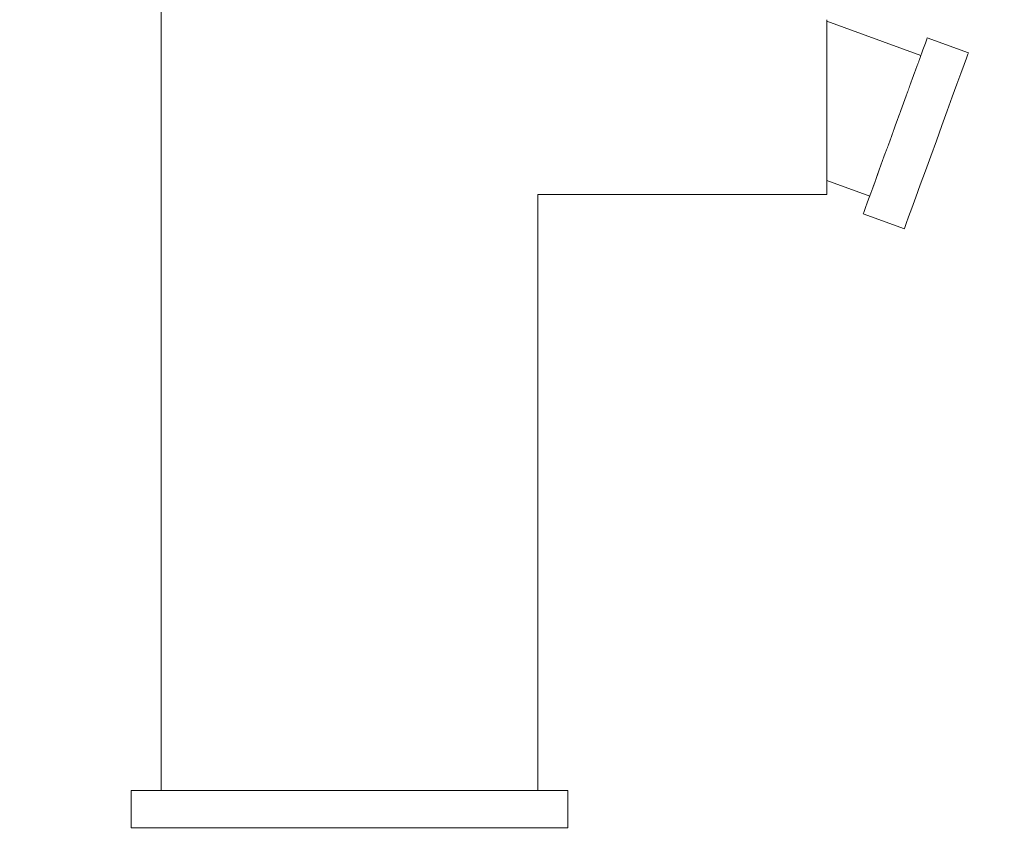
# Model space of a CAD drawing. Header units: millimetres. Extents: x 58537 to 97688, y -8921 to 14216.
# Tile 95 of 189: x 68588 to 68699, y 851 to 942. Entities that reach past the tile are written whole.
import ezdxf

# ---------------------------------------------------------------- set-up
doc = ezdxf.new("R2010")
doc.units = ezdxf.units.MM
doc.header["$MEASUREMENT"] = 0
doc.linetypes.add('Wipeout_Contour', pattern=[1000, 0, -1000])
doc.layers.add('Nowe_A-Armatura', color=7, linetype='Continuous')
doc.layers.add('Nowe_A-Wymiary-Zewnętrzne', color=7, linetype='Continuous')
doc.layers.add('Nowe_A-Armatura_Nr_pióra__2', color=8, linetype='Continuous', lineweight=13)
doc.layers.add('Nowe_A-Wymiary-Zewnętrzne_Nr_pióra__46', color=5, linetype='Continuous', lineweight=15)
doc.layers.add('Nowe_A-Wymiary-Zewnętrzne_Nr_pióra__45', color=7, linetype='Continuous', lineweight=15, true_color=0x40a5ff)
doc.layers.add('Nowe_A-Wymiary-Zewnętrzne_Nr_pióra__85', color=7, linetype='Continuous', lineweight=13, true_color=0x80c2ff)
doc.styles.add('STYL_AUTOMATYCZNY_2', font='arial.ttf')
doc.dimstyles.new('STYL_AUTOMATYCZNY__1', dxfattribs={"dimtxt": 125, "dimasz": 47.5, "dimexe": 0.18, "dimexo": 20, "dimgap": 0, "dimtad": 1, "dimdec": 1, "dimlfac": 0.1, "dimzin": 0, "dimdsep": 46, "dimtxsty": 'STYL_AUTOMATYCZNY_2', "dimblk": 'ARROWHEAD_11', "dimblk1": 'ARROWHEAD_11', "dimblk2": 'ARROWHEAD_11', "dimcen": 0.09, "dimclrd": 256, "dimclre": 256, "dimclrt": 5, "dimadec": 1, "dimazin": 0, "dimtfac": 1, "dimtdec": 4, "dimtmove": 0, "dimatfit": 3, "dimfxl": 0, "dimtolj": 1, "dimtzin": 0, "dimarcsym": 0})

# ---------------------------------------------------------------- blocks, each defined once
blk = doc.blocks.new('ElemPrzekroju_385')
at = {"color": 254, "linetype": 'Wipeout_Contour', "lineweight": 0, "ltscale": 411911.522493}
blk.add_wipeout([(68644.95, 949), (68644.95, 940.11), (68645.08, 940.59), (68645.49, 941.64), (68645.91, 942.38), (68645.91, 949)], dxfattribs=at).dxf.layer = 'Nowe_A-Armatura'
at = {"color": 254, "linetype": 'Wipeout_Contour', "lineweight": 0, "ltscale": 274764.837745}
blk.add_wipeout([(68682.73, 919.87), (68687.34, 918.2), (68687.39, 918.35), (68682.79, 920.02)], dxfattribs=at).dxf.layer = 'Nowe_A-Armatura'
at = {"color": 254, "linetype": 'Wipeout_Contour', "lineweight": 0, "ltscale": 274618.815708}
blk.add_wipeout([(68649.59, 851), (68649.59, 855.2), (68649.22, 855.2), (68649.22, 851)], dxfattribs=at).dxf.layer = 'Nowe_A-Armatura'
at = {"color": 254, "linetype": 'Wipeout_Contour', "lineweight": 0, "ltscale": 274765.286786}
blk.add_wipeout([(68682.79, 920.02), (68687.39, 918.35), (68687.55, 918.79), (68682.95, 920.47)], dxfattribs=at).dxf.layer = 'Nowe_A-Armatura'
at = {"color": 254, "linetype": 'Wipeout_Contour', "lineweight": 0, "ltscale": 274615.860874}
blk.add_wipeout([(68649.22, 851), (68649.22, 855.2), (68648.11, 855.2), (68648.11, 851)], dxfattribs=at).dxf.layer = 'Nowe_A-Armatura'
at = {"layer": 'Nowe_A-Armatura_Nr_pióra__2', "color": 8, "linetype": 'Continuous', "lineweight": 13}
for p, q in [((68649.59, 855.2), (68649.22, 855.2)), ((68649.59, 851), (68649.59, 855.2)), ((68649.59, 851), (68649.22, 851))]:
    blk.add_line(p, q, dxfattribs=at)
at = {"color": 254, "linetype": 'Wipeout_Contour', "lineweight": 0, "ltscale": 274766.171239}
blk.add_wipeout([(68682.95, 920.47), (68687.55, 918.79), (68687.82, 919.52), (68683.21, 921.2)], dxfattribs=at).dxf.layer = 'Nowe_A-Armatura'
at = {"color": 254, "linetype": 'Wipeout_Contour', "lineweight": 0, "ltscale": 274610.040989}
blk.add_wipeout([(68646.31, 855.2), (68646.31, 851), (68648.11, 851), (68648.11, 855.2)], dxfattribs=at).dxf.layer = 'Nowe_A-Armatura'
at = {"layer": 'Nowe_A-Armatura_Nr_pióra__2', "color": 8, "linetype": 'Continuous', "lineweight": 13}
for p, q in [((68687.34, 918.2), (68687.39, 918.35)), ((68687.39, 918.35), (68687.55, 918.79)), ((68649.22, 855.2), (68648.11, 855.2)), ((68649.22, 851), (68648.11, 851))]:
    blk.add_line(p, q, dxfattribs=at)
at = {"color": 254, "linetype": 'Wipeout_Contour', "lineweight": 0, "ltscale": 274601.532885}
blk.add_wipeout([(68646.31, 851), (68646.31, 855.2), (68643.86, 855.2), (68643.86, 851)], dxfattribs=at).dxf.layer = 'Nowe_A-Armatura'
at = {"layer": 'Nowe_A-Armatura_Nr_pióra__2', "color": 8, "linetype": 'Continuous', "lineweight": 13}
blk.add_line((68648.11, 851), (68646.31, 851), dxfattribs=at)
at = {"color": 254, "linetype": 'Wipeout_Contour', "lineweight": 0, "ltscale": 343259.590089}
blk.add_wipeout([(68646.07, 922.21), (68645.91, 922.7), (68645.91, 855.2), (68646.23, 855.2), (68646.23, 922.05)], dxfattribs=at).dxf.layer = 'Nowe_A-Armatura'
at = {"color": 254, "linetype": 'Wipeout_Contour', "lineweight": 0, "ltscale": 274590.595077}
blk.add_wipeout([(68643.86, 851), (68643.86, 855.2), (68640.84, 855.2), (68640.84, 851)], dxfattribs=at).dxf.layer = 'Nowe_A-Armatura'
at = {"layer": 'Nowe_A-Armatura_Nr_pióra__2', "color": 8, "linetype": 'Continuous', "lineweight": 13}
blk.add_line((68646.31, 851), (68643.86, 851), dxfattribs=at)
at = {"color": 254, "linetype": 'Wipeout_Contour', "lineweight": 0, "ltscale": 411908.139043}
blk.add_wipeout([(68644.95, 924.99), (68644.95, 855.2), (68645.91, 855.2), (68645.91, 922.72), (68645.49, 923.46), (68645.08, 924.51)], dxfattribs=at).dxf.layer = 'Nowe_A-Armatura'
at = {"color": 254, "linetype": 'Wipeout_Contour', "lineweight": 0, "ltscale": 274577.559906}
blk.add_wipeout([(68640.84, 851), (68640.84, 855.2), (68637.34, 855.2), (68637.34, 851)], dxfattribs=at).dxf.layer = 'Nowe_A-Armatura'
at = {"layer": 'Nowe_A-Armatura_Nr_pióra__2', "color": 8, "linetype": 'Continuous', "lineweight": 13}
for p, q in [((68648.11, 855.2), (68646.31, 855.2)), ((68643.86, 851), (68640.84, 851))]:
    blk.add_line(p, q, dxfattribs=at)
at = {"color": 254, "linetype": 'Wipeout_Contour', "lineweight": 0, "ltscale": 1029755.847911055}
blk.add_wipeout([(68643.4, 949), (68643.4, 855.2), (68644.95, 855.2), (68644.95, 924.99), (68644.58, 925.8), (68644.09, 927.3), (68643.73, 928.96), (68643.5, 930.73), (68643.43, 932.55), (68643.5, 934.37), (68643.73, 936.14), (68644.09, 937.8), (68644.58, 939.3), (68644.95, 940.11), (68644.95, 949)], dxfattribs=at).dxf.layer = 'Nowe_A-Armatura'
at = {"color": 254, "linetype": 'Wipeout_Contour', "lineweight": 0, "ltscale": 274674.340721}
blk.add_wipeout([(68646.07, 922.21), (68646.23, 922.05), (68678.64, 922.05), (68678.64, 922.21)], dxfattribs=at).dxf.layer = 'Nowe_A-Armatura'
at = {"color": 254, "linetype": 'Wipeout_Contour', "lineweight": 0, "ltscale": 274562.823439}
blk.add_wipeout([(68637.34, 851), (68637.34, 855.2), (68633.47, 855.2), (68633.47, 851)], dxfattribs=at).dxf.layer = 'Nowe_A-Armatura'
at = {"layer": 'Nowe_A-Armatura_Nr_pióra__2', "color": 8, "linetype": 'Continuous', "lineweight": 13}
blk.add_line((68640.84, 851), (68637.34, 851), dxfattribs=at)
at = {"color": 254, "linetype": 'Wipeout_Contour', "lineweight": 0, "ltscale": 274593.135826}
blk.add_wipeout([(68643.4, 855.2), (68643.4, 949), (68641.28, 949), (68641.28, 855.2)], dxfattribs=at).dxf.layer = 'Nowe_A-Armatura'
at = {"color": 254, "linetype": 'Wipeout_Contour', "lineweight": 0, "ltscale": 274674.04393}
blk.add_wipeout([(68678.64, 922.68), (68645.92, 922.68), (68646.07, 922.21), (68678.64, 922.21)], dxfattribs=at).dxf.layer = 'Nowe_A-Armatura'
at = {"color": 254, "linetype": 'Wipeout_Contour', "lineweight": 0, "ltscale": 274546.833434}
blk.add_wipeout([(68633.47, 851), (68633.47, 855.2), (68629.34, 855.2), (68629.34, 851)], dxfattribs=at).dxf.layer = 'Nowe_A-Armatura'
at = {"layer": 'Nowe_A-Armatura_Nr_pióra__2', "color": 8, "linetype": 'Continuous', "lineweight": 13}
for p, q in [((68646.23, 855.2), (68646.23, 922.05)), ((68646.31, 855.2), (68643.86, 855.2)), ((68637.34, 851), (68633.47, 851))]:
    blk.add_line(p, q, dxfattribs=at)
at = {"color": 254, "linetype": 'Wipeout_Contour', "lineweight": 0, "ltscale": 274583.698149}
blk.add_wipeout([(68641.28, 855.2), (68641.28, 949), (68638.68, 949), (68638.68, 855.2)], dxfattribs=at).dxf.layer = 'Nowe_A-Armatura'
at = {"color": 254, "linetype": 'Wipeout_Contour', "lineweight": 0, "ltscale": 411978.665384}
blk.add_wipeout([(68645.49, 923.46), (68645.91, 922.72), (68645.91, 922.7), (68645.92, 922.68), (68678.64, 922.68), (68678.64, 923.46)], dxfattribs=at).dxf.layer = 'Nowe_A-Armatura'
at = {"color": 254, "linetype": 'Wipeout_Contour', "lineweight": 0, "ltscale": 274530.075742}
blk.add_wipeout([(68629.34, 851), (68629.34, 855.2), (68625.09, 855.2), (68625.09, 851)], dxfattribs=at).dxf.layer = 'Nowe_A-Armatura'
at = {"layer": 'Nowe_A-Armatura_Nr_pióra__2', "color": 8, "linetype": 'Continuous', "lineweight": 13}
for p, q in [((68643.86, 855.2), (68640.84, 855.2)), ((68633.47, 851), (68629.34, 851))]:
    blk.add_line(p, q, dxfattribs=at)
at = {"color": 254, "linetype": 'Wipeout_Contour', "lineweight": 0, "ltscale": 274572.450764}
blk.add_wipeout([(68638.68, 855.2), (68638.68, 949), (68635.66, 949), (68635.66, 855.2)], dxfattribs=at).dxf.layer = 'Nowe_A-Armatura'
at = {"color": 254, "linetype": 'Wipeout_Contour', "lineweight": 0, "ltscale": 274672.702623}
blk.add_wipeout([(68678.64, 924.51), (68645.08, 924.51), (68645.49, 923.46), (68678.64, 923.46)], dxfattribs=at).dxf.layer = 'Nowe_A-Armatura'
at = {"color": 254, "linetype": 'Wipeout_Contour', "lineweight": 0, "ltscale": 274513.059535}
blk.add_wipeout([(68625.09, 851), (68625.09, 855.2), (68620.84, 855.2), (68620.84, 851)], dxfattribs=at).dxf.layer = 'Nowe_A-Armatura'
at = {"layer": 'Nowe_A-Armatura_Nr_pióra__2', "color": 8, "linetype": 'Continuous', "lineweight": 13}
for p, q in [((68640.84, 855.2), (68637.34, 855.2)), ((68629.34, 851), (68625.09, 851))]:
    blk.add_line(p, q, dxfattribs=at)
at = {"color": 254, "linetype": 'Wipeout_Contour', "lineweight": 0, "ltscale": 274559.735417}
blk.add_wipeout([(68635.66, 855.2), (68635.66, 949), (68632.32, 949), (68632.32, 855.2)], dxfattribs=at).dxf.layer = 'Nowe_A-Armatura'
at = {"color": 254, "linetype": 'Wipeout_Contour', "lineweight": 0, "ltscale": 343323.526588}
blk.add_wipeout([(68678.64, 925.8), (68644.58, 925.8), (68644.95, 924.99), (68645.08, 924.51), (68678.64, 924.51)], dxfattribs=at).dxf.layer = 'Nowe_A-Armatura'
at = {"color": 254, "linetype": 'Wipeout_Contour', "lineweight": 0, "ltscale": 274749.024957}
blk.add_wipeout([(68678.64, 923.6), (68683.45, 921.85), (68683.49, 921.97), (68678.64, 923.73)], dxfattribs=at).dxf.layer = 'Nowe_A-Armatura'
at = {"color": 254, "linetype": 'Wipeout_Contour', "lineweight": 0, "ltscale": 274496.301843}
blk.add_wipeout([(68620.84, 851), (68620.84, 855.2), (68616.71, 855.2), (68616.71, 851)], dxfattribs=at).dxf.layer = 'Nowe_A-Armatura'
at = {"layer": 'Nowe_A-Armatura_Nr_pióra__2', "color": 8, "linetype": 'Continuous', "lineweight": 13}
for p, q in [((68637.34, 855.2), (68633.47, 855.2)), ((68625.09, 851), (68620.84, 851))]:
    blk.add_line(p, q, dxfattribs=at)
at = {"color": 254, "linetype": 'Wipeout_Contour', "lineweight": 0, "ltscale": 274545.938457}
blk.add_wipeout([(68632.32, 855.2), (68632.32, 949), (68628.76, 949), (68628.76, 855.2)], dxfattribs=at).dxf.layer = 'Nowe_A-Armatura'
at = {"color": 254, "linetype": 'Wipeout_Contour', "lineweight": 0, "ltscale": 274670.931649}
blk.add_wipeout([(68644.09, 927.3), (68644.58, 925.8), (68678.64, 925.8), (68678.64, 927.3)], dxfattribs=at).dxf.layer = 'Nowe_A-Armatura'
at = {"color": 254, "linetype": 'Wipeout_Contour', "lineweight": 0, "ltscale": 274749.228667}
blk.add_wipeout([(68678.64, 923.73), (68683.49, 921.97), (68683.62, 922.32), (68678.64, 924.14)], dxfattribs=at).dxf.layer = 'Nowe_A-Armatura'
at = {"color": 254, "linetype": 'Wipeout_Contour', "lineweight": 0, "ltscale": 274480.31184}
blk.add_wipeout([(68616.71, 851), (68616.71, 855.2), (68612.84, 855.2), (68612.84, 851)], dxfattribs=at).dxf.layer = 'Nowe_A-Armatura'
at = {"layer": 'Nowe_A-Armatura_Nr_pióra__2', "color": 8, "linetype": 'Continuous', "lineweight": 13}
for p, q in [((68633.47, 855.2), (68629.34, 855.2)), ((68620.84, 851), (68616.71, 851))]:
    blk.add_line(p, q, dxfattribs=at)
at = {"color": 254, "linetype": 'Wipeout_Contour', "lineweight": 0, "ltscale": 274531.479097}
blk.add_wipeout([(68628.76, 855.2), (68628.76, 949), (68625.09, 949), (68625.09, 855.2)], dxfattribs=at).dxf.layer = 'Nowe_A-Armatura'
at = {"color": 254, "linetype": 'Wipeout_Contour', "lineweight": 0, "ltscale": 274670.170642}
blk.add_wipeout([(68643.73, 928.96), (68644.09, 927.3), (68678.64, 927.3), (68678.64, 928.96)], dxfattribs=at).dxf.layer = 'Nowe_A-Armatura'
at = {"color": 254, "linetype": 'Wipeout_Contour', "lineweight": 0, "ltscale": 274749.6114}
blk.add_wipeout([(68678.64, 924.79), (68678.64, 924.14), (68683.62, 922.32), (68683.83, 922.9)], dxfattribs=at).dxf.layer = 'Nowe_A-Armatura'
at = {"color": 254, "linetype": 'Wipeout_Contour', "lineweight": 0, "ltscale": 274465.575373}
blk.add_wipeout([(68612.84, 851), (68612.84, 855.2), (68609.34, 855.2), (68609.34, 851)], dxfattribs=at).dxf.layer = 'Nowe_A-Armatura'
at = {"layer": 'Nowe_A-Armatura_Nr_pióra__2', "color": 8, "linetype": 'Continuous', "lineweight": 13}
for p, q in [((68646.23, 922.05), (68678.64, 922.05)), ((68678.64, 922.05), (68678.64, 922.21)), ((68616.71, 851), (68612.84, 851))]:
    blk.add_line(p, q, dxfattribs=at)
at = {"color": 254, "linetype": 'Wipeout_Contour', "lineweight": 0, "ltscale": 274516.796679}
blk.add_wipeout([(68625.09, 855.2), (68625.09, 949), (68621.42, 949), (68621.42, 855.2)], dxfattribs=at).dxf.layer = 'Nowe_A-Armatura'
at = {"color": 254, "linetype": 'Wipeout_Contour', "lineweight": 0, "ltscale": 274669.685871}
blk.add_wipeout([(68643.5, 930.73), (68643.73, 928.96), (68678.64, 928.96), (68678.64, 930.73)], dxfattribs=at).dxf.layer = 'Nowe_A-Armatura'
at = {"color": 254, "linetype": 'Wipeout_Contour', "lineweight": 0, "ltscale": 274750.161137}
blk.add_wipeout([(68678.64, 925.69), (68678.64, 924.79), (68683.83, 922.9), (68684.12, 923.69)], dxfattribs=at).dxf.layer = 'Nowe_A-Armatura'
at = {"color": 254, "linetype": 'Wipeout_Contour', "lineweight": 0, "ltscale": 274767.46426}
blk.add_wipeout([(68683.21, 921.2), (68687.82, 919.52), (68688.18, 920.51), (68683.57, 922.18)], dxfattribs=at).dxf.layer = 'Nowe_A-Armatura'
at = {"color": 254, "linetype": 'Wipeout_Contour', "lineweight": 0, "ltscale": 274452.540203}
blk.add_wipeout([(68609.34, 851), (68609.34, 855.2), (68606.32, 855.2), (68606.32, 851)], dxfattribs=at).dxf.layer = 'Nowe_A-Armatura'
at = {"layer": 'Nowe_A-Armatura_Nr_pióra__2', "color": 8, "linetype": 'Continuous', "lineweight": 13}
for p, q in [((68678.64, 922.21), (68678.64, 922.68)), ((68682.79, 920.02), (68682.95, 920.47)), ((68682.73, 919.87), (68682.79, 920.02)), ((68682.73, 919.87), (68687.34, 918.2)), ((68687.55, 918.79), (68687.82, 919.52)), ((68629.34, 855.2), (68625.09, 855.2)), ((68612.84, 851), (68609.34, 851))]:
    blk.add_line(p, q, dxfattribs=at)
at = {"color": 254, "linetype": 'Wipeout_Contour', "lineweight": 0, "ltscale": 274502.33732}
blk.add_wipeout([(68621.42, 855.2), (68621.42, 949), (68617.86, 949), (68617.86, 855.2)], dxfattribs=at).dxf.layer = 'Nowe_A-Armatura'
at = {"color": 254, "linetype": 'Wipeout_Contour', "lineweight": 0, "ltscale": 274669.492148}
blk.add_wipeout([(68678.64, 932.55), (68643.43, 932.55), (68643.5, 930.73), (68678.64, 930.73)], dxfattribs=at).dxf.layer = 'Nowe_A-Armatura'
at = {"color": 254, "linetype": 'Wipeout_Contour', "lineweight": 0, "ltscale": 274750.861213}
blk.add_wipeout([(68678.64, 926.79), (68678.64, 925.69), (68684.12, 923.69), (68684.48, 924.67)], dxfattribs=at).dxf.layer = 'Nowe_A-Armatura'
at = {"color": 254, "linetype": 'Wipeout_Contour', "lineweight": 0, "ltscale": 274441.602397}
blk.add_wipeout([(68606.32, 851), (68606.32, 855.2), (68603.87, 855.2), (68603.87, 851)], dxfattribs=at).dxf.layer = 'Nowe_A-Armatura'
at = {"layer": 'Nowe_A-Armatura_Nr_pióra__2', "color": 8, "linetype": 'Continuous', "lineweight": 13}
for p, q in [((68678.64, 922.68), (68678.64, 923.46)), ((68625.09, 855.2), (68620.84, 855.2)), ((68609.34, 851), (68606.32, 851))]:
    blk.add_line(p, q, dxfattribs=at)
at = {"color": 254, "linetype": 'Wipeout_Contour', "lineweight": 0, "ltscale": 274488.540361}
blk.add_wipeout([(68617.86, 855.2), (68617.86, 949), (68614.52, 949), (68614.52, 855.2)], dxfattribs=at).dxf.layer = 'Nowe_A-Armatura'
at = {"color": 254, "linetype": 'Wipeout_Contour', "lineweight": 0, "ltscale": 274669.591195}
blk.add_wipeout([(68643.43, 932.55), (68678.64, 932.55), (68678.64, 934.37), (68643.5, 934.37)], dxfattribs=at).dxf.layer = 'Nowe_A-Armatura'
at = {"color": 254, "linetype": 'Wipeout_Contour', "lineweight": 0, "ltscale": 274751.690813}
blk.add_wipeout([(68678.64, 928.07), (68678.64, 926.79), (68684.48, 924.67), (68684.89, 925.79)], dxfattribs=at).dxf.layer = 'Nowe_A-Armatura'
at = {"color": 254, "linetype": 'Wipeout_Contour', "lineweight": 0, "ltscale": 274769.126598}
blk.add_wipeout([(68683.57, 922.18), (68688.18, 920.51), (68688.62, 921.72), (68684.01, 923.4)], dxfattribs=at).dxf.layer = 'Nowe_A-Armatura'
at = {"color": 254, "linetype": 'Wipeout_Contour', "lineweight": 0, "ltscale": 274433.094294}
blk.add_wipeout([(68602.07, 855.2), (68602.07, 851), (68603.87, 851), (68603.87, 855.2)], dxfattribs=at).dxf.layer = 'Nowe_A-Armatura'
at = {"layer": 'Nowe_A-Armatura_Nr_pióra__2', "color": 8, "linetype": 'Continuous', "lineweight": 13}
for p, q in [((68678.64, 923.46), (68678.64, 924.51)), ((68678.64, 923.6), (68683.45, 921.85)), ((68682.95, 920.47), (68683.21, 921.2)), ((68687.82, 919.52), (68688.18, 920.51)), ((68620.84, 855.2), (68616.71, 855.2)), ((68606.32, 851), (68603.87, 851))]:
    blk.add_line(p, q, dxfattribs=at)
at = {"color": 254, "linetype": 'Wipeout_Contour', "lineweight": 0, "ltscale": 274475.825014}
blk.add_wipeout([(68614.52, 855.2), (68614.52, 949), (68611.5, 949), (68611.5, 855.2)], dxfattribs=at).dxf.layer = 'Nowe_A-Armatura'
at = {"color": 254, "linetype": 'Wipeout_Contour', "lineweight": 0, "ltscale": 274669.980002}
blk.add_wipeout([(68643.5, 934.37), (68678.64, 934.37), (68678.64, 936.14), (68643.73, 936.14)], dxfattribs=at).dxf.layer = 'Nowe_A-Armatura'
at = {"color": 254, "linetype": 'Wipeout_Contour', "lineweight": 0, "ltscale": 274752.625201}
blk.add_wipeout([(68678.64, 929.48), (68678.64, 928.07), (68684.89, 925.79), (68685.34, 927.04)], dxfattribs=at).dxf.layer = 'Nowe_A-Armatura'
at = {"color": 254, "linetype": 'Wipeout_Contour', "lineweight": 0, "ltscale": 274771.107785}
blk.add_wipeout([(68684.01, 923.4), (68688.62, 921.72), (68689.13, 923.13), (68684.53, 924.81)], dxfattribs=at).dxf.layer = 'Nowe_A-Armatura'
at = {"color": 254, "linetype": 'Wipeout_Contour', "lineweight": 0, "ltscale": 274427.274409}
blk.add_wipeout([(68602.07, 851), (68602.07, 855.2), (68600.96, 855.2), (68600.96, 851)], dxfattribs=at).dxf.layer = 'Nowe_A-Armatura'
at = {"layer": 'Nowe_A-Armatura_Nr_pióra__2', "color": 8, "linetype": 'Continuous', "lineweight": 13}
for p, q in [((68678.64, 924.51), (68678.64, 925.8)), ((68683.21, 921.2), (68683.57, 922.18)), ((68688.18, 920.51), (68688.62, 921.72)), ((68616.71, 855.2), (68612.84, 855.2)), ((68603.87, 851), (68602.07, 851))]:
    blk.add_line(p, q, dxfattribs=at)
at = {"color": 254, "linetype": 'Wipeout_Contour', "lineweight": 0, "ltscale": 274464.57763}
blk.add_wipeout([(68611.5, 855.2), (68611.5, 949), (68608.9, 949), (68608.9, 855.2)], dxfattribs=at).dxf.layer = 'Nowe_A-Armatura'
at = {"color": 254, "linetype": 'Wipeout_Contour', "lineweight": 0, "ltscale": 274670.650918}
blk.add_wipeout([(68643.73, 936.14), (68678.64, 936.14), (68678.64, 937.8), (68644.09, 937.8)], dxfattribs=at).dxf.layer = 'Nowe_A-Armatura'
at = {"color": 254, "linetype": 'Wipeout_Contour', "lineweight": 0, "ltscale": 274753.636586}
blk.add_wipeout([(68678.64, 930.98), (68678.64, 929.48), (68685.34, 927.04), (68685.82, 928.37)], dxfattribs=at).dxf.layer = 'Nowe_A-Armatura'
at = {"color": 254, "linetype": 'Wipeout_Contour', "lineweight": 0, "ltscale": 274773.347668}
blk.add_wipeout([(68684.53, 924.81), (68689.13, 923.13), (68689.7, 924.69), (68685.09, 926.37)], dxfattribs=at).dxf.layer = 'Nowe_A-Armatura'
at = {"color": 254, "linetype": 'Wipeout_Contour', "lineweight": 0, "ltscale": 274424.319576}
blk.add_wipeout([(68600.96, 851), (68600.96, 855.2), (68600.59, 855.2), (68600.59, 851)], dxfattribs=at).dxf.layer = 'Nowe_A-Armatura'
at = {"layer": 'Nowe_A-Armatura_Nr_pióra__2', "color": 8, "linetype": 'Continuous', "lineweight": 13}
for p, q in [((68678.64, 925.8), (68678.64, 927.3)), ((68684.01, 923.4), (68684.53, 924.81)), ((68683.57, 922.18), (68684.01, 923.4)), ((68688.62, 921.72), (68689.13, 923.13)), ((68600.96, 855.2), (68600.59, 855.2)), ((68600.59, 851), (68600.59, 855.2)), ((68602.07, 855.2), (68600.96, 855.2)), ((68600.96, 851), (68600.59, 851)), ((68602.07, 851), (68600.96, 851))]:
    blk.add_line(p, q, dxfattribs=at)
at = {"color": 254, "linetype": 'Wipeout_Contour', "lineweight": 0, "ltscale": 274455.139954}
blk.add_wipeout([(68608.9, 855.2), (68608.9, 949), (68606.78, 949), (68606.78, 855.2)], dxfattribs=at).dxf.layer = 'Nowe_A-Armatura'
at = {"color": 254, "linetype": 'Wipeout_Contour', "lineweight": 0, "ltscale": 274671.583476}
blk.add_wipeout([(68644.09, 937.8), (68678.64, 937.8), (68678.64, 939.3), (68644.58, 939.3)], dxfattribs=at).dxf.layer = 'Nowe_A-Armatura'
at = {"color": 254, "linetype": 'Wipeout_Contour', "lineweight": 0, "ltscale": 274754.694639}
blk.add_wipeout([(68678.64, 932.54), (68678.64, 930.98), (68685.82, 928.37), (68686.32, 929.74)], dxfattribs=at).dxf.layer = 'Nowe_A-Armatura'
at = {"layer": 'Nowe_A-Armatura_Nr_pióra__2', "color": 8, "linetype": 'Continuous', "lineweight": 13}
for p, q in [((68678.64, 927.3), (68678.64, 928.96)), ((68612.84, 855.2), (68609.34, 855.2))]:
    blk.add_line(p, q, dxfattribs=at)
at = {"color": 254, "linetype": 'Wipeout_Contour', "lineweight": 0, "ltscale": 274447.798745}
blk.add_wipeout([(68605.22, 949), (68605.22, 855.2), (68606.78, 855.2), (68606.78, 949)], dxfattribs=at).dxf.layer = 'Nowe_A-Armatura'
at = {"color": 254, "linetype": 'Wipeout_Contour', "lineweight": 0, "ltscale": 343324.539104}
blk.add_wipeout([(68644.95, 940.11), (68644.58, 939.3), (68678.64, 939.3), (68678.64, 940.59), (68645.08, 940.59)], dxfattribs=at).dxf.layer = 'Nowe_A-Armatura'
at = {"color": 254, "linetype": 'Wipeout_Contour', "lineweight": 0, "ltscale": 274755.767637}
blk.add_wipeout([(68678.64, 934.09), (68678.64, 932.54), (68686.32, 929.74), (68686.82, 931.11)], dxfattribs=at).dxf.layer = 'Nowe_A-Armatura'
at = {"color": 254, "linetype": 'Wipeout_Contour', "lineweight": 0, "ltscale": 274775.778226}
blk.add_wipeout([(68685.09, 926.37), (68689.7, 924.69), (68690.3, 926.35), (68685.7, 928.03)], dxfattribs=at).dxf.layer = 'Nowe_A-Armatura'
at = {"layer": 'Nowe_A-Armatura_Nr_pióra__2', "color": 8, "linetype": 'Continuous', "lineweight": 13}
for p, q in [((68684.53, 924.81), (68685.09, 926.37)), ((68689.13, 923.13), (68689.7, 924.69)), ((68609.34, 855.2), (68606.32, 855.2))]:
    blk.add_line(p, q, dxfattribs=at)
at = {"color": 254, "linetype": 'Wipeout_Contour', "lineweight": 0, "ltscale": 274442.777063}
blk.add_wipeout([(68605.22, 855.2), (68605.22, 949), (68604.27, 949), (68604.27, 855.2)], dxfattribs=at).dxf.layer = 'Nowe_A-Armatura'
at = {"color": 254, "linetype": 'Wipeout_Contour', "lineweight": 0, "ltscale": 274673.633524}
blk.add_wipeout([(68645.08, 940.59), (68678.64, 940.59), (68678.64, 941.64), (68645.49, 941.64)], dxfattribs=at).dxf.layer = 'Nowe_A-Armatura'
at = {"color": 254, "linetype": 'Wipeout_Contour', "lineweight": 0, "ltscale": 274756.823224}
blk.add_wipeout([(68678.64, 935.59), (68678.64, 934.09), (68686.82, 931.11), (68687.3, 932.44)], dxfattribs=at).dxf.layer = 'Nowe_A-Armatura'
at = {"color": 254, "linetype": 'Wipeout_Contour', "lineweight": 0, "ltscale": 274778.325635}
blk.add_wipeout([(68685.7, 928.03), (68690.3, 926.35), (68690.93, 928.06), (68686.32, 929.74)], dxfattribs=at).dxf.layer = 'Nowe_A-Armatura'
at = {"layer": 'Nowe_A-Armatura_Nr_pióra__2', "color": 8, "linetype": 'Continuous', "lineweight": 13}
for p, q in [((68678.64, 928.96), (68678.64, 930.73)), ((68685.09, 926.37), (68685.7, 928.03)), ((68689.7, 924.69), (68690.3, 926.35))]:
    blk.add_line(p, q, dxfattribs=at)
at = {"color": 254, "linetype": 'Wipeout_Contour', "lineweight": 0, "ltscale": 274440.227488}
blk.add_wipeout([(68604.27, 855.2), (68604.27, 949), (68603.95, 949), (68603.95, 855.2)], dxfattribs=at).dxf.layer = 'Nowe_A-Armatura'
at = {"color": 254, "linetype": 'Wipeout_Contour', "lineweight": 0, "ltscale": 274757.829399}
blk.add_wipeout([(68678.64, 937.01), (68678.64, 935.59), (68687.3, 932.44), (68687.76, 933.69)], dxfattribs=at).dxf.layer = 'Nowe_A-Armatura'
at = {"color": 254, "linetype": 'Wipeout_Contour', "lineweight": 0, "ltscale": 274780.912509}
blk.add_wipeout([(68686.32, 929.74), (68690.93, 928.06), (68691.55, 929.78), (68686.95, 931.45)], dxfattribs=at).dxf.layer = 'Nowe_A-Armatura'
at = {"layer": 'Nowe_A-Armatura_Nr_pióra__2', "color": 8, "linetype": 'Continuous', "lineweight": 13}
for p, q in [((68603.95, 855.2), (68603.95, 949)), ((68678.64, 930.73), (68678.64, 932.55)), ((68685.7, 928.03), (68686.32, 929.74)), ((68690.3, 926.35), (68690.93, 928.06)), ((68603.87, 855.2), (68602.07, 855.2)), ((68606.32, 855.2), (68603.87, 855.2))]:
    blk.add_line(p, q, dxfattribs=at)
at = {"color": 254, "linetype": 'Wipeout_Contour', "lineweight": 0, "ltscale": 274758.755694}
blk.add_wipeout([(68678.64, 938.28), (68678.64, 937.01), (68687.76, 933.69), (68688.17, 934.81)], dxfattribs=at).dxf.layer = 'Nowe_A-Armatura'
at = {"color": 254, "linetype": 'Wipeout_Contour', "lineweight": 0, "ltscale": 274783.460246}
blk.add_wipeout([(68686.95, 931.45), (68691.55, 929.78), (68692.15, 931.44), (68687.55, 933.11)], dxfattribs=at).dxf.layer = 'Nowe_A-Armatura'
at = {"layer": 'Nowe_A-Armatura_Nr_pióra__2', "color": 8, "linetype": 'Continuous', "lineweight": 13}
for p, q in [((68686.32, 929.74), (68686.95, 931.45)), ((68690.93, 928.06), (68691.55, 929.78))]:
    blk.add_line(p, q, dxfattribs=at)
at = {"color": 254, "linetype": 'Wipeout_Contour', "lineweight": 0, "ltscale": 274759.573858}
blk.add_wipeout([(68678.64, 938.28), (68688.17, 934.81), (68688.52, 935.79), (68678.64, 939.38)], dxfattribs=at).dxf.layer = 'Nowe_A-Armatura'
at = {"layer": 'Nowe_A-Armatura_Nr_pióra__2', "color": 8, "linetype": 'Continuous', "lineweight": 13}
blk.add_line((68678.64, 932.55), (68678.64, 934.37), dxfattribs=at)
at = {"color": 254, "linetype": 'Wipeout_Contour', "lineweight": 0, "ltscale": 274760.258967}
blk.add_wipeout([(68678.64, 940.28), (68678.64, 939.38), (68688.52, 935.79), (68688.81, 936.58)], dxfattribs=at).dxf.layer = 'Nowe_A-Armatura'
at = {"color": 254, "linetype": 'Wipeout_Contour', "lineweight": 0, "ltscale": 274785.891421}
blk.add_wipeout([(68687.55, 933.11), (68692.15, 931.44), (68692.72, 933), (68688.12, 934.67)], dxfattribs=at).dxf.layer = 'Nowe_A-Armatura'
at = {"layer": 'Nowe_A-Armatura_Nr_pióra__2', "color": 8, "linetype": 'Continuous', "lineweight": 13}
for p, q in [((68686.95, 931.45), (68687.55, 933.11)), ((68691.55, 929.78), (68692.15, 931.44))]:
    blk.add_line(p, q, dxfattribs=at)
at = {"color": 254, "linetype": 'Wipeout_Contour', "lineweight": 0, "ltscale": 274760.789951}
blk.add_wipeout([(68678.64, 940.94), (68678.64, 940.28), (68688.81, 936.58), (68689.02, 937.16)], dxfattribs=at).dxf.layer = 'Nowe_A-Armatura'
at = {"layer": 'Nowe_A-Armatura_Nr_pióra__2', "color": 8, "linetype": 'Continuous', "lineweight": 13}
blk.add_line((68678.64, 934.37), (68678.64, 936.14), dxfattribs=at)
at = {"color": 254, "linetype": 'Wipeout_Contour', "lineweight": 0, "ltscale": 274761.150522}
blk.add_wipeout([(68689.15, 937.51), (68678.64, 941.34), (68678.64, 940.94), (68689.02, 937.16)], dxfattribs=at).dxf.layer = 'Nowe_A-Armatura'
at = {"color": 254, "linetype": 'Wipeout_Contour', "lineweight": 0, "ltscale": 274788.132135}
blk.add_wipeout([(68688.12, 934.67), (68692.72, 933), (68693.23, 934.41), (68688.63, 936.08)], dxfattribs=at).dxf.layer = 'Nowe_A-Armatura'
at = {"layer": 'Nowe_A-Armatura_Nr_pióra__2', "color": 8, "linetype": 'Continuous', "lineweight": 13}
blk.add_line((68692.15, 931.44), (68692.72, 933), dxfattribs=at)
at = {"color": 254, "linetype": 'Wipeout_Contour', "lineweight": 0, "ltscale": 274761.32957}
blk.add_wipeout([(68689.19, 937.63), (68678.64, 941.48), (68678.64, 941.34), (68689.15, 937.51)], dxfattribs=at).dxf.layer = 'Nowe_A-Armatura'
at = {"layer": 'Nowe_A-Armatura_Nr_pióra__2', "color": 8, "linetype": 'Continuous', "lineweight": 13}
for p, q in [((68678.64, 940.59), (68678.64, 941.64)), ((68678.64, 939.3), (68678.64, 940.59)), ((68678.64, 937.8), (68678.64, 939.3)), ((68678.64, 936.14), (68678.64, 937.8))]:
    blk.add_line(p, q, dxfattribs=at)
at = {"color": 254, "linetype": 'Wipeout_Contour', "lineweight": 0, "ltscale": 274790.114268}
blk.add_wipeout([(68688.63, 936.08), (68693.23, 934.41), (68693.68, 935.62), (68689.07, 937.3)], dxfattribs=at).dxf.layer = 'Nowe_A-Armatura'
at = {"layer": 'Nowe_A-Armatura_Nr_pióra__2', "color": 8, "linetype": 'Continuous', "lineweight": 13}
for p, q in [((68687.55, 933.11), (68688.12, 934.67)), ((68692.72, 933), (68693.23, 934.41))]:
    blk.add_line(p, q, dxfattribs=at)
at = {"color": 254, "linetype": 'Wipeout_Contour', "lineweight": 0, "ltscale": 274791.777551}
blk.add_wipeout([(68689.07, 937.3), (68693.68, 935.62), (68694.04, 936.61), (68689.43, 938.28)], dxfattribs=at).dxf.layer = 'Nowe_A-Armatura'
at = {"layer": 'Nowe_A-Armatura_Nr_pióra__2', "color": 8, "linetype": 'Continuous', "lineweight": 13}
for p, q in [((68688.12, 934.67), (68688.63, 936.08)), ((68693.23, 934.41), (68693.68, 935.62))]:
    blk.add_line(p, q, dxfattribs=at)
at = {"color": 254, "linetype": 'Wipeout_Contour', "lineweight": 0, "ltscale": 274793.071404}
blk.add_wipeout([(68689.43, 938.28), (68694.04, 936.61), (68694.3, 937.34), (68689.7, 939.01)], dxfattribs=at).dxf.layer = 'Nowe_A-Armatura'
at = {"layer": 'Nowe_A-Armatura_Nr_pióra__2', "color": 8, "linetype": 'Continuous', "lineweight": 13}
for p, q in [((68688.63, 936.08), (68689.07, 937.3)), ((68693.68, 935.62), (68694.04, 936.61))]:
    blk.add_line(p, q, dxfattribs=at)
at = {"color": 254, "linetype": 'Wipeout_Contour', "lineweight": 0, "ltscale": 274793.956476}
blk.add_wipeout([(68689.7, 939.01), (68694.3, 937.34), (68694.46, 937.78), (68689.86, 939.46)], dxfattribs=at).dxf.layer = 'Nowe_A-Armatura'
at = {"layer": 'Nowe_A-Armatura_Nr_pióra__2', "color": 8, "linetype": 'Continuous', "lineweight": 13}
blk.add_line((68678.64, 941.48), (68689.19, 937.63), dxfattribs=at)
at = {"color": 254, "linetype": 'Wipeout_Contour', "lineweight": 0, "ltscale": 274794.405847}
blk.add_wipeout([(68689.86, 939.46), (68694.46, 937.78), (68694.52, 937.93), (68689.91, 939.61)], dxfattribs=at).dxf.layer = 'Nowe_A-Armatura'
at = {"layer": 'Nowe_A-Armatura_Nr_pióra__2', "color": 8, "linetype": 'Continuous', "lineweight": 13}
for p, q in [((68689.7, 939.01), (68689.86, 939.46)), ((68689.86, 939.46), (68689.91, 939.61)), ((68689.91, 939.61), (68694.52, 937.93)), ((68689.07, 937.3), (68689.43, 938.28)), ((68689.43, 938.28), (68689.7, 939.01)), ((68694.04, 936.61), (68694.3, 937.34)), ((68694.3, 937.34), (68694.46, 937.78)), ((68694.46, 937.78), (68694.52, 937.93))]:
    blk.add_line(p, q, dxfattribs=at)
blk = doc.blocks.new('*D1013')
at = {"layer": 'Nowe_A-Wymiary-Zewnętrzne_Nr_pióra__45', "linetype": 'Continuous', "lineweight": 15, "true_color": 0x40a5ff}
for points in [[(93173.54, 2200), (93174.49, 2195.22), (93177.2, 2191.16), (93181.25, 2188.45), (93186.04, 2187.5), (93190.82, 2188.45), (93194.88, 2191.16), (93197.59, 2195.22), (93198.54, 2200), (93197.59, 2204.78), (93194.88, 2208.84), (93190.82, 2211.55), (93186.04, 2212.5), (93181.25, 2211.55), (93177.2, 2208.84), (93174.49, 2204.78)], [(93173.54, 0), (93174.49, -4.78), (93177.2, -8.84), (93181.25, -11.55), (93186.04, -12.5), (93190.82, -11.55), (93194.88, -8.84), (93197.59, -4.78), (93198.54, 0), (93197.59, 4.78), (93194.88, 8.84), (93190.82, 11.55), (93186.04, 12.5), (93181.25, 11.55), (93177.2, 8.84), (93174.49, 4.78)]]:
    blk.add_hatch(color=161, dxfattribs=at).paths.add_polyline_path(points)
at = {"layer": 'Nowe_A-Wymiary-Zewnętrzne_Nr_pióra__45', "color": 161, "linetype": 'Continuous', "lineweight": 15, "true_color": 0x40a5ff}
for centre in [(93186.04, 2200), (93186.04, 0)]:
    blk.add_circle(centre, 12.5, dxfattribs=at)
at = {"layer": 'Nowe_A-Wymiary-Zewnętrzne_Nr_pióra__85', "color": 151, "linetype": 'Continuous', "lineweight": 13, "true_color": 0x80c2ff}
for p, q in [((93173.54, 2200), (93139.16, 2200)), ((93232.91, 2200), (93198.54, 2200)), ((93186.04, 12.5), (93186.04, 2187.5)), ((93173.54, 0), (93139.16, 0)), ((93232.91, 0), (93198.54, 0))]:
    blk.add_line(p, q, dxfattribs=at)
at = {"layer": 'Nowe_A-Wymiary-Zewnętrzne_Nr_pióra__46', "color": 5, "lineweight": 15, "char_height": 125, "attachment_point": 7, "rotation": 90, "style": 'STYL_AUTOMATYCZNY_2'}
for s, insert in [('\\A1;{\\pql;\\fArial|b0|i0|c238|p0;\\W1.000000;220,0}', (93161.04, 1052.33)), ('\\A1;{\\pql;\\fArial|b0|i0|c238|p0;\\W1.000000;14,0}', (93161.04, 12.5))]:
    blk.add_mtext(s, dxfattribs=dict(at, insert=insert))
blk = doc.blocks.new('ARROWHEAD_11')
at = {"color": 0, "linetype": 'Continuous', "lineweight": 0}
blk.add_line((0, 0), (-1, 0), dxfattribs=at)
at = {"color": 0, "linetype": 'Continuous', "lineweight": 0, "const_width": 0.25, "flags": 128}
blk.add_lwpolyline([(-0.125, 0, 1), (0.125, 0, 1)], format="xyb", close=True, dxfattribs=at)
blk = doc.blocks.new('*D1027')
at = {"layer": 'Nowe_A-Wymiary-Zewnętrzne_Nr_pióra__45', "linetype": 'Continuous', "lineweight": 15, "true_color": 0x40a5ff}
for points in [[(93506.73, 12845.37), (93507.68, 12840.59), (93510.39, 12836.54), (93514.45, 12833.83), (93519.23, 12832.87), (93524.01, 12833.83), (93528.07, 12836.54), (93530.78, 12840.59), (93531.73, 12845.37), (93530.78, 12850.16), (93528.07, 12854.21), (93524.01, 12856.92), (93519.23, 12857.87), (93514.45, 12856.92), (93510.39, 12854.21), (93507.68, 12850.16)], [(93506.73, -450), (93507.68, -454.78), (93510.39, -458.84), (93514.45, -461.55), (93519.23, -462.5), (93524.01, -461.55), (93528.07, -458.84), (93530.78, -454.78), (93531.73, -450), (93530.78, -445.22), (93528.07, -441.16), (93524.01, -438.45), (93519.23, -437.5), (93514.45, -438.45), (93510.39, -441.16), (93507.68, -445.22)]]:
    blk.add_hatch(color=161, dxfattribs=at).paths.add_polyline_path(points)
at = {"layer": 'Nowe_A-Wymiary-Zewnętrzne_Nr_pióra__45', "color": 161, "linetype": 'Continuous', "lineweight": 15, "true_color": 0x40a5ff}
for centre in [(93519.23, 12845.37), (93519.23, -450)]:
    blk.add_circle(centre, 12.5, dxfattribs=at)
at = {"layer": 'Nowe_A-Wymiary-Zewnętrzne_Nr_pióra__85', "color": 151, "linetype": 'Continuous', "lineweight": 13, "true_color": 0x80c2ff}
for p, q in [((93519.23, 12857.87), (93519.23, 12870.37)), ((93506.73, 12845.37), (93472.36, 12845.37)), ((93566.11, 12845.37), (93531.73, 12845.37)), ((93519.23, -437.5), (93519.23, 12832.87)), ((93506.73, -450), (93472.36, -450)), ((93566.11, -450), (93531.73, -450)), ((93519.23, -475), (93519.23, -462.5))]:
    blk.add_line(p, q, dxfattribs=at)
at = {"layer": 'Nowe_A-Wymiary-Zewnętrzne_Nr_pióra__46', "color": 5, "lineweight": 15, "insert": (93494.23, 5911.71), "char_height": 125, "attachment_point": 7, "rotation": 90, "style": 'STYL_AUTOMATYCZNY_2'}
blk.add_mtext('\\A1;{\\pql;\\fArial|b0|i0|c238|p0;\\W1.000000;1\xa0329,5}', dxfattribs=at)
blk = doc.blocks.new('*D1032')
at = {"layer": 'Nowe_A-Wymiary-Zewnętrzne_Nr_pióra__45', "linetype": 'Continuous', "lineweight": 15, "true_color": 0x40a5ff}
for points in [[(90228.51, 2200), (90229.46, 2195.22), (90232.17, 2191.16), (90236.23, 2188.45), (90241.01, 2187.5), (90245.79, 2188.45), (90249.85, 2191.16), (90252.56, 2195.22), (90253.51, 2200), (90252.56, 2204.78), (90249.85, 2208.84), (90245.79, 2211.55), (90241.01, 2212.5), (90236.23, 2211.55), (90232.17, 2208.84), (90229.46, 2204.78)], [(90228.51, 0), (90229.46, -4.78), (90232.17, -8.84), (90236.23, -11.55), (90241.01, -12.5), (90245.79, -11.55), (90249.85, -8.84), (90252.56, -4.78), (90253.51, 0), (90252.56, 4.78), (90249.85, 8.84), (90245.79, 11.55), (90241.01, 12.5), (90236.23, 11.55), (90232.17, 8.84), (90229.46, 4.78)]]:
    blk.add_hatch(color=161, dxfattribs=at).paths.add_polyline_path(points)
at = {"layer": 'Nowe_A-Wymiary-Zewnętrzne_Nr_pióra__45', "color": 161, "linetype": 'Continuous', "lineweight": 15, "true_color": 0x40a5ff}
for centre in [(90241.01, 2200), (90241.01, 0)]:
    blk.add_circle(centre, 12.5, dxfattribs=at)
at = {"layer": 'Nowe_A-Wymiary-Zewnętrzne_Nr_pióra__85', "color": 151, "linetype": 'Continuous', "lineweight": 13, "true_color": 0x80c2ff}
for p, q in [((90228.51, 2200), (90194.13, 2200)), ((90287.88, 2200), (90253.51, 2200)), ((90241.01, 12.5), (90241.01, 2187.5)), ((90228.51, 0), (90194.13, 0)), ((90287.88, 0), (90253.51, 0))]:
    blk.add_line(p, q, dxfattribs=at)
at = {"layer": 'Nowe_A-Wymiary-Zewnętrzne_Nr_pióra__46', "color": 5, "lineweight": 15, "char_height": 125, "attachment_point": 7, "rotation": 90, "style": 'STYL_AUTOMATYCZNY_2'}
for s, insert in [('\\A1;{\\pql;\\fArial|b0|i0|c238|p0;\\W1.000000;34,0}', (90216.01, 1853.85)), ('\\A1;{\\pql;\\fArial|b0|i0|c238|p0;\\W1.000000;220,0}', (90216.01, 718.68))]:
    blk.add_mtext(s, dxfattribs=dict(at, insert=insert))
blk = doc.blocks.new('*D1049')
at = {"layer": 'Nowe_A-Wymiary-Zewnętrzne_Nr_pióra__45', "linetype": 'Continuous', "lineweight": 15, "true_color": 0x40a5ff}
for points in [[(77300.15, 1370), (77301.1, 1365.22), (77303.81, 1361.16), (77307.87, 1358.45), (77312.65, 1357.5), (77317.44, 1358.45), (77321.49, 1361.16), (77324.2, 1365.22), (77325.15, 1370), (77324.2, 1374.78), (77321.49, 1378.84), (77317.44, 1381.55), (77312.65, 1382.5), (77307.87, 1381.55), (77303.81, 1378.84), (77301.1, 1374.78)], [(77300.15, 0), (77301.1, -4.78), (77303.81, -8.84), (77307.87, -11.55), (77312.65, -12.5), (77317.44, -11.55), (77321.49, -8.84), (77324.2, -4.78), (77325.15, 0), (77324.2, 4.78), (77321.49, 8.84), (77317.44, 11.55), (77312.65, 12.5), (77307.87, 11.55), (77303.81, 8.84), (77301.1, 4.78)]]:
    blk.add_hatch(color=161, dxfattribs=at).paths.add_polyline_path(points)
at = {"layer": 'Nowe_A-Wymiary-Zewnętrzne_Nr_pióra__45', "color": 161, "linetype": 'Continuous', "lineweight": 15, "true_color": 0x40a5ff}
for centre in [(77312.65, 1370), (77312.65, 0)]:
    blk.add_circle(centre, 12.5, dxfattribs=at)
at = {"layer": 'Nowe_A-Wymiary-Zewnętrzne_Nr_pióra__85', "color": 151, "linetype": 'Continuous', "lineweight": 13, "true_color": 0x80c2ff}
for p, q in [((77300.15, 1370), (77265.78, 1370)), ((77359.53, 1370), (77325.15, 1370)), ((77312.65, 12.5), (77312.65, 1357.5)), ((77300.15, 0), (77265.78, 0)), ((77359.53, 0), (77325.15, 0))]:
    blk.add_line(p, q, dxfattribs=at)
at = {"layer": 'Nowe_A-Wymiary-Zewnętrzne_Nr_pióra__46', "color": 5, "lineweight": 15, "char_height": 125, "attachment_point": 7, "rotation": 90, "style": 'STYL_AUTOMATYCZNY_2'}
for s, insert in [('\\A1;{\\pql;\\fArial|b0|i0|c238|p0;\\W1.000000;16,0}', (77287.65, 1023.85)), ('\\A1;{\\pql;\\fArial|b0|i0|c238|p0;\\W1.000000;137,0}', (77287.65, 303.68))]:
    blk.add_mtext(s, dxfattribs=dict(at, insert=insert))

msp = doc.modelspace()

# ---------------------------------------------------------------- block references
at = {"layer": 'Nowe_A-Armatura', "lineweight": 0}
msp.add_blockref('ElemPrzekroju_385', (0, 0), dxfattribs=at)

# ---------------------------------------------------------------- next in the draw order: dimensions: what is measured, and where the dimension line sits
at = {"layer": 'Nowe_A-Wymiary-Zewnętrzne', "color": 151, "linetype": 'Continuous', "lineweight": 13, "true_color": 0x80c2ff}
for base, p1, p2, picture, middle in [((93519.23, 12845.37), (63041.84, -450), (64717.21, 12845.37), '*D1027', (93431.73, 6192.83)), ((93186.04, 2200), (58537.27, 0), (64770.07, 2200), '*D1013', (93098.54, 1261.72)), ((90241.01, 2200), (58537.27, 0), (65240.07, 2200), '*D1032', (90153.51, 928.07)), ((77312.65, 1370), (58537.27, 0), (77870.07, 1370), '*D1049', (77225.15, 513.07))]:
    dim = msp.add_linear_dim(base=base, p1=p1, p2=p2, angle=90, dimstyle='STYL_AUTOMATYCZNY__1', dxfattribs=at)
    dim.commit()
    dim.dimension.update_dxf_attribs({"geometry": picture, "text_midpoint": middle, "dimtype": 160, "text_rotation": 90})

doc.saveas('drawing.dxf')
